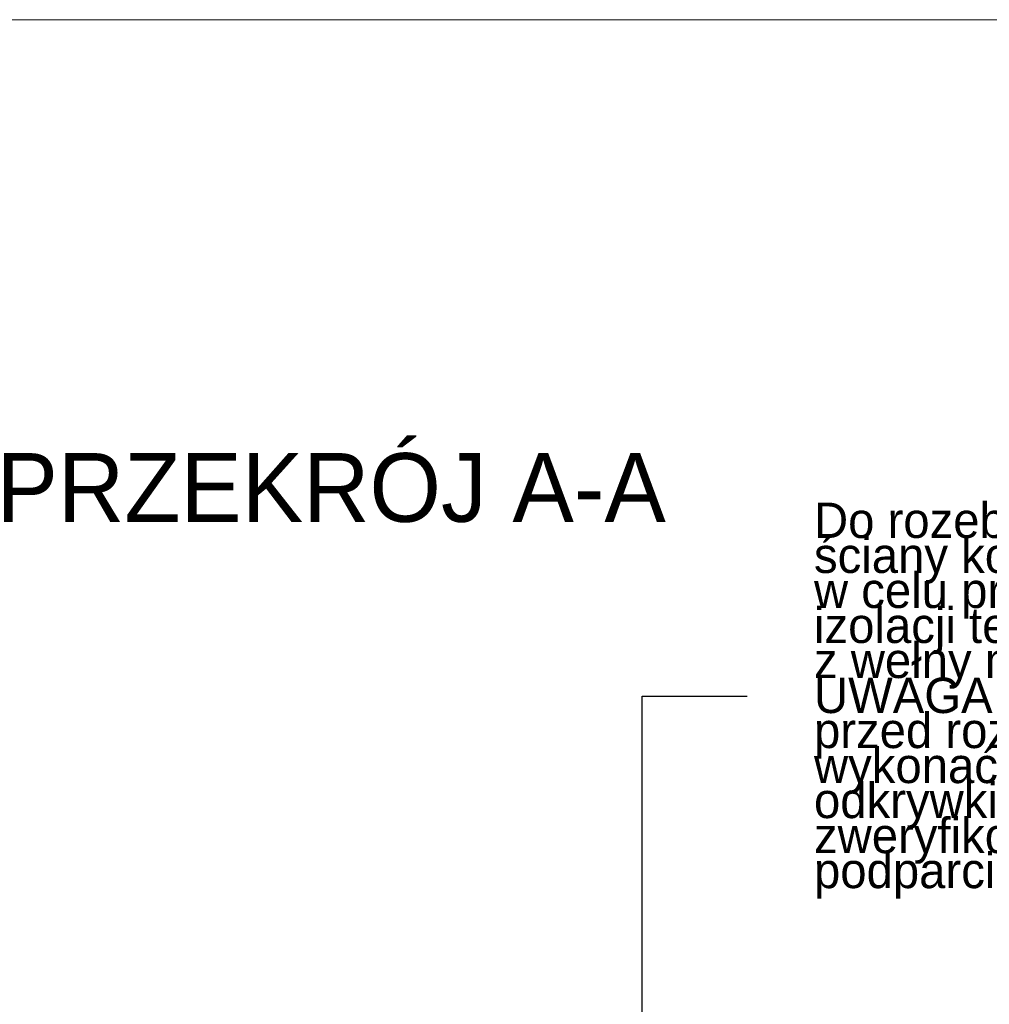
# Model space of a CAD drawing. Extents: x -547885 to -186295, y -25370 to 156194.
# Tile 124 of 256: x -475366 to -470429, y -1434 to 3580. Entities that reach past the tile are written whole.
import ezdxf

# ---------------------------------------------------------------- set-up
doc = ezdxf.new("R2010")
doc.units = 0
doc.header["$MEASUREMENT"] = 0
for name, color, linetype, lineweight in [('0_Nr_Pióra__21', 7, 'Continuous', 9), ('0_Nr_Pióra__5', 7, 'Continuous', 13), ('Arch opisy_Nr_Pióra__21', 7, 'Continuous', 9), ('ARCH TABELA_Nr_Pióra__21', 7, 'Continuous', 9), ('INWENT OPISY_Nr_Pióra__21', 7, 'Continuous', 9)]:
    doc.layers.add(name, color=color, linetype=linetype, lineweight=lineweight)
doc.styles.add('GENERATED_STYLE_2', font='txt')
doc.styles.add('GENERATED_STYLE_5', font='txt')
doc.styles.add('GENERATED_STYLE_6', font='txt')
doc.dimstyles.new('GENERATED_STYLE__11', dxfattribs={"dimtxt": 160.000002, "dimasz": 110.144928, "dimexe": 0.18, "dimexo": 40, "dimgap": 0.09, "dimtad": 1, "dimtih": 1, "dimtoh": 1, "dimdec": 0, "dimzin": 0, "dimdsep": 46, "dimtxsty": 'GENERATED_STYLE_2', "dimblk": 'ARROWHEAD_5', "dimblk1": 'ARROWHEAD_5', "dimblk2": 'ARROWHEAD_5', "dimcen": 0.09, "dimclrd": 7, "dimclre": 7, "dimclrt": 7, "dimazin": 0, "dimtfac": 1, "dimtdec": 4, "dimtmove": 0, "dimatfit": 3, "dimfxl": 0, "dimtolj": 1, "dimtzin": 0, "dimarcsym": 0})
doc.dimstyles.new('GENERATED_STYLE__14', dxfattribs={"dimtxt": 0.18, "dimasz": 182.4, "dimexe": 0.18, "dimexo": 0.0625, "dimgap": 0.09, "dimtad": 0, "dimtih": 1, "dimtoh": 1, "dimdec": 4, "dimzin": 0, "dimdsep": 46, "dimcen": 0.09, "dimadec": 0, "dimazin": 0, "dimtfac": 1, "dimtdec": 4, "dimtmove": 0, "dimatfit": 3, "dimldrblk": 'ARROWHEAD_5', "dimfxl": 0, "dimtolj": 1, "dimtzin": 0, "dimarcsym": 0})

# ---------------------------------------------------------------- blocks, each defined once
blk = doc.blocks.new('*D900')
at = {"layer": '0_Nr_Pióra__5', "linetype": 'Continuous'}
for points in [[(-487114, -4647.1), (-487024.5, -4720.8), (-487073.3, -4755.7)], [(-486719.4, -5819.6), (-486752.6, -5708.6), (-486692.6, -5706.8)]]:
    blk.add_hatch(color=256, dxfattribs=at).paths.add_polyline_path(points, flags=0)
for p, q in [((-487114, -4647.1), (-487024.5, -4720.8)), ((-487114, -4647.1), (-487073.3, -4755.7)), ((-487024.5, -4720.8), (-487073.3, -4755.7)), ((-486752.6, -5708.6), (-486692.6, -5706.8)), ((-486719.4, -5819.6), (-486752.6, -5708.6)), ((-486719.4, -5819.6), (-486692.6, -5706.8))]:
    blk.add_line(p, q, dxfattribs=at)
blk.add_arc((-488658.6, -5819.6), 1939.2, 3.3084, 33.8916, dxfattribs=at)
at = {"layer": '0_Nr_Pióra__21', "insert": (-486669, -5230), "char_height": 160, "attachment_point": 7, "style": 'GENERATED_STYLE_2'}
blk.add_mtext('{37,20°}', dxfattribs=at)
blk = doc.blocks.new('ARROWHEAD_5')
at = {"color": 0, "linetype": 'Continuous', "lineweight": 0}
blk.add_line((0, 0), (-1, 0), dxfattribs=at)
blk.add_solid([(-1, 0.2679), (0, 0), (-1, -0.2679), (-1, 0.2679)], dxfattribs=at)

msp = doc.modelspace()

# ---------------------------------------------------------------- linework, layer by layer
at = {"layer": 'ARCH TABELA_Nr_Pióra__21', "linetype": 'Continuous'}
msp.add_line((-493518.3, 3580.4), (-452768.3, 3580.4), dxfattribs=at)

# ---------------------------------------------------------------- texts
at = {"layer": 'Arch opisy_Nr_Pióra__21', "linetype": 'Continuous', "insert": (-472076.5, 1373.1), "char_height": 350, "attachment_point": 3, "style": 'GENERATED_STYLE_6'}
msp.add_mtext('{PRZEKRÓJ A-A}', dxfattribs=at)
at = {"layer": 'INWENT OPISY_Nr_Pióra__21', "linetype": 'Continuous', "insert": (-471321.7, 112.2), "char_height": 180, "width": 2985.04, "attachment_point": 4, "line_spacing_factor": 0.594386, "style": 'GENERATED_STYLE_5'}
msp.add_mtext('{Do rozebrania fragment\\Pściany kolankowej\\Pw celu przeprowadzenia \\Pizolacji termicznej min. 5 cm\\Pz wełny mineralnej.\\PUWAGA:\\Pprzed rozbiórką należy wykonać\\Podkrywki w celu zweryfikowania \\Ppodparcia krokwi }', dxfattribs=at)

# ---------------------------------------------------------------- dimensions: what is measured, and where the dimension line sits
at = {"linetype": 'Continuous'}
dim = msp.add_angular_dim_3p(base=(-486820.7, -5201.1), center=(-488658.6, -5819.6), p1=(-480485.8, 383.9), p2=(-472293.3, -5819.6), dimstyle='GENERATED_STYLE__11', dxfattribs=at)
dim.commit()
dim.dimension.update_dxf_attribs({"geometry": '*D900', "text_midpoint": (-486351.6, -5150), "dimtype": 165})

# ---------------------------------------------------------------- leaders
at = {"layer": 'INWENT OPISY_Nr_Pióra__21', "linetype": 'Continuous', "annotation_type": 0, "has_hookline": 1, "hookline_direction": 1, "text_width": 2717.1}
msp.add_leader([(-472197.2, -5735.3), (-472197.2, 134.9), (-471661.6, 134.9)], dimstyle='GENERATED_STYLE__14', dxfattribs=at)

doc.saveas('drawing.dxf')
